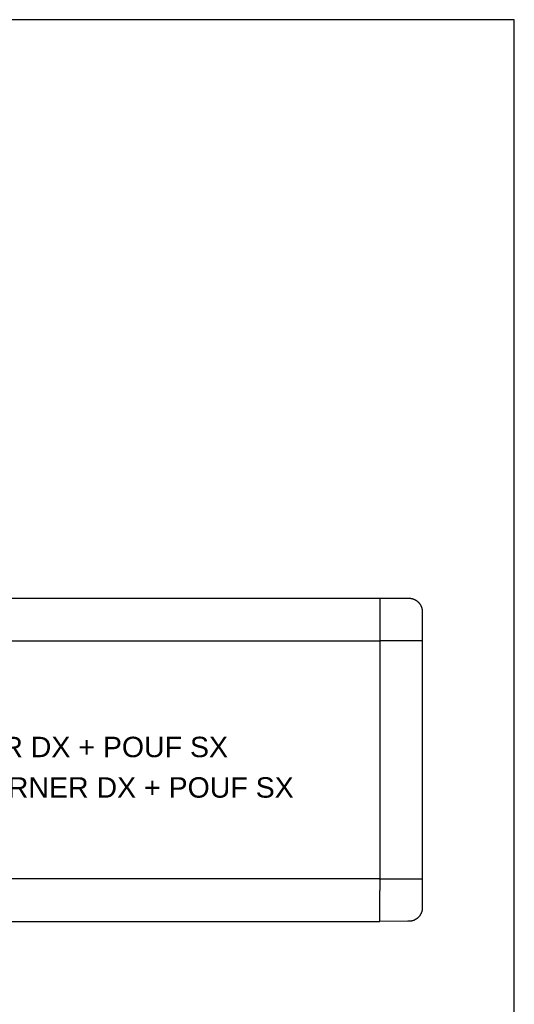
# Model space of a CAD drawing. Header units: millimetres. Extents: x -1470 to 7470, y -12049 to 6674.
# Tile 58 of 58: x 6016 to 7470, y 3780 to 6674. Entities that reach past the tile are written whole.
import ezdxf

# ---------------------------------------------------------------- set-up
doc = ezdxf.new("R2010")
doc.units = ezdxf.units.MM
doc.header["$LTSCALE"] = 10
doc.layers.get('0').update_dxf_attribs({"true_color": 0x000000})
doc.styles.add('Arial Normale', font='txt')

msp = doc.modelspace()

# ---------------------------------------------------------------- linework, layer by layer
at = {"color": 18, "linetype": 'Continuous', "lineweight": 25, "true_color": 0x000000}
for p, q in [((5935.4, 4974), (7075, 4974)), ((7199.9, 4933.8), (7200, 4849)), ((7200, 4849), (7077, 4849)), ((7077, 4149), (7200, 4149)), ((7200, 4149), (7199.9, 4064.2))]:
    msp.add_line(p, q, dxfattribs=at)
at = {"color": 1, "true_color": 0xff0000}
msp.add_lwpolyline([(-1470.5, 886.2), (7470.5, 886.2), (7470.5, 6674.2), (-1470.5, 6674.2)], close=True, dxfattribs=at)
at = {"color": 18, "linetype": 'Continuous', "lineweight": 25, "true_color": 0x000000}
for points in [[(7075, 4974), (7075, 4851)], [(7075, 4974), (7159.2, 4973.9), (7160.9, 4973.9), (7162.6, 4973.8), (7163.4, 4973.7), (7164.2, 4973.7), (7165.1, 4973.6), (7165.9, 4973.5), (7166.7, 4973.3), (7167.5, 4973.2), (7168.2, 4973.1), (7169, 4972.9), (7169.8, 4972.7), (7170.5, 4972.5), (7171.3, 4972.3), (7172, 4972), (7172.8, 4971.8), (7173.5, 4971.5), (7174.3, 4971.2), (7175, 4971), (7175.8, 4970.6), (7176.5, 4970.3), (7177.2, 4970), (7177.9, 4969.6), (7178.7, 4969.3), (7179.4, 4968.9), (7180.1, 4968.5), (7180.8, 4968), (7181.5, 4967.6), (7182.1, 4967.2), (7182.8, 4966.7), (7183.5, 4966.2), (7184.2, 4965.7), (7184.8, 4965.2), (7185.5, 4964.7), (7186.1, 4964.1), (7186.7, 4963.6), (7187.4, 4963), (7188, 4962.4), (7188.5, 4961.8), (7189.3, 4961), (7190.1, 4960.2), (7190.8, 4959.3), (7191.6, 4958.4), (7192.2, 4957.5), (7192.9, 4956.6), (7193.5, 4955.7), (7194, 4954.8), (7194.6, 4953.9), (7195.1, 4953), (7195.6, 4952.1), (7196, 4951.1), (7196.3, 4950.5), (7196.6, 4949.8), (7196.9, 4949.1), (7197.2, 4948.4), (7197.5, 4947.7), (7197.7, 4947), (7197.9, 4946.3), (7198.2, 4945.6), (7198.4, 4944.9), (7198.6, 4944.1), (7198.8, 4943.3), (7199, 4942.5), (7199.1, 4941.8), (7199.3, 4941), (7199.4, 4940.2), (7199.5, 4939.4), (7199.6, 4938.7), (7199.7, 4938), (7199.8, 4936.6), (7199.9, 4935.2), (7199.9, 4933.8)], [(4925, 4849), (7025, 4849)], [(7025, 4849), (7075, 4849)], [(7075, 4851), (7075, 4849)], [(7075, 4849), (7075, 4224)], [(7077, 4849), (7075, 4849)], [(7200, 4849), (7200, 4224)], [(7075, 4224), (7075, 4149.2)], [(7200, 4224), (7200, 4149.2)], [(7075, 4149), (4975, 4149)], [(7077, 4149), (7075, 4149)], [(7075, 4147.6), (7075, 4148)], [(7075, 4147), (7075, 4147.6)], [(7075, 4147), (7075, 4114.4)], [(7075, 4034), (7075, 4114.4)], [(7199.9, 4064.2), (7199.9, 4062.8), (7199.8, 4061.4), (7199.7, 4060), (7199.6, 4059.3), (7199.5, 4058.6), (7199.4, 4057.8), (7199.3, 4057), (7199.1, 4056.2), (7199, 4055.5), (7198.8, 4054.7), (7198.6, 4053.9), (7198.4, 4053.1), (7198.2, 4052.4), (7197.9, 4051.7), (7197.7, 4051), (7197.5, 4050.3), (7197.2, 4049.6), (7196.9, 4048.9), (7196.6, 4048.2), (7196.3, 4047.5), (7196, 4046.9), (7195.6, 4045.9), (7195.1, 4045), (7194.6, 4044.1), (7194, 4043.2), (7193.5, 4042.3), (7192.9, 4041.4), (7192.2, 4040.5), (7191.6, 4039.6), (7190.8, 4038.7), (7190.1, 4037.8), (7189.3, 4037), (7188.5, 4036.2), (7188, 4035.6), (7187.4, 4035), (7186.7, 4034.4), (7186.1, 4033.9), (7185.5, 4033.3), (7184.8, 4032.8), (7184.2, 4032.3), (7183.5, 4031.8), (7182.8, 4031.3), (7182.1, 4030.8), (7181.5, 4030.4), (7180.8, 4030), (7180.1, 4029.5), (7179.4, 4029.1), (7178.7, 4028.7), (7177.9, 4028.4), (7177.2, 4028), (7176.5, 4027.7), (7175.8, 4027.4), (7175, 4027), (7174.3, 4026.8), (7173.5, 4026.5), (7172.8, 4026.2), (7172, 4026), (7171.3, 4025.7), (7170.5, 4025.5), (7169.8, 4025.3), (7169, 4025.1), (7168.2, 4025), (7167.5, 4024.8), (7166.7, 4024.7), (7165.9, 4024.5), (7164.6, 4024.4), (7163.3, 4024.2), (7161.9, 4024.2), (7160.6, 4024.1), (7157.8, 4024.1), (7075, 4024)], [(4925, 4024), (7075, 4024)], [(7075, 4024), (7075, 4034)]]:
    msp.add_lwpolyline(points, dxfattribs=at)

# ---------------------------------------------------------------- texts
at = {"char_height": 60, "attachment_point": 2, "style": 'Arial Normale'}
for s, insert, width in [('SOFA 3 SEATER DX + POUF SX', (5998.7, 4566.6), 2622.391), ('SOFA 3 SEATER CORNER DX + POUF SX', (5998.7, 4447.6), 3392.609)]:
    msp.add_mtext(s, dxfattribs=dict(at, insert=insert, width=width))

doc.saveas('drawing.dxf')
